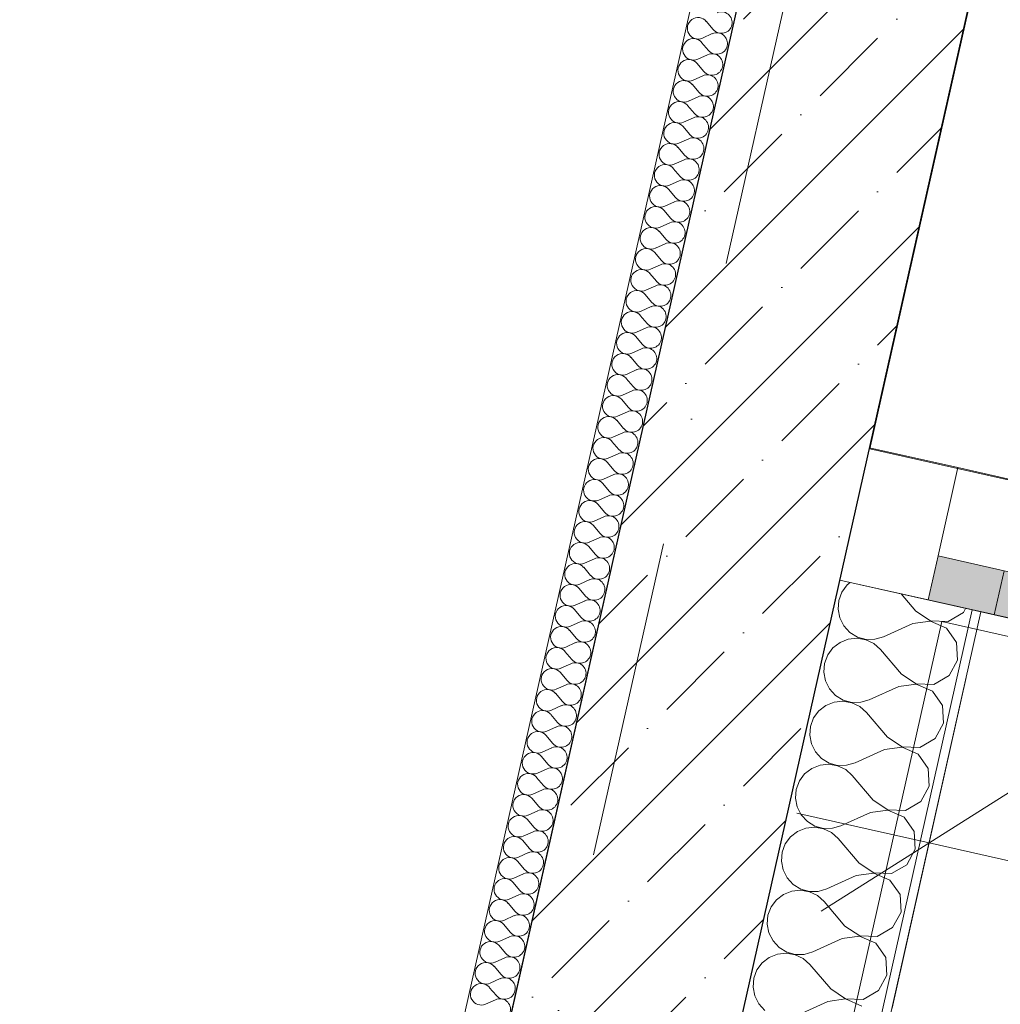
# Model space of a CAD drawing. Header units: millimetres. Extents: x -7218036 to -6920397, y 6117771 to 6333681.
# Tile 26 of 89: x -7186035 to -7184950, y 6138639 to 6139728. Entities that reach past the tile are written whole.
import ezdxf
from ezdxf.enums import TextEntityAlignment as Align

# ---------------------------------------------------------------- set-up
doc = ezdxf.new("R2010")
doc.units = ezdxf.units.MM
doc.header["$MEASUREMENT"] = 0
doc.linetypes.add('Штрихпунктирная', pattern=[670.277762, 352.777767, -176.388884, 0, -141.111112])
for name, color, linetype in [('S - автостоянка.АР', 7, 'Continuous'), ('АР-Стены_внешние_.АР', 7, 'Continuous'), ('АР-Стены_Перегородки_100_.АР', 7, 'Continuous'), ('АР-Чертеж-Оси_Осевые размеры.АР', 7, 'Continuous'), ('АР-Чертеж-Размеры.АР', 7, 'Continuous')]:
    doc.layers.add(name, color=color, linetype=linetype)
for name, color, linetype, lineweight in [('АР-Стены_внешние_.АР_Ном._пера__1', 7, 'Continuous', 0), ('АР-Стены_Перегородки_100_.АР_Ном._пера__1', 7, 'Continuous', 15), ('АР-Чертеж-Оси_Осевые размеры.АР_Ном._пера__120', 7, 'Continuous', 0), ('АР-Чертеж-Размеры.АР_Ном._пера__1', 7, 'Continuous', 0), ('Окна Archicad_Ном._пера__120', 7, 'Continuous', 0)]:
    doc.layers.add(name, color=color, linetype=linetype, lineweight=lineweight)
doc.styles.add('РЎР“Р•РќР•Р\xa0Р\x98Р\xa0_РЎРўР\x98Р›Р¬_1', font='GOST_Common.ttf')
doc.styles.add('РЎР“Р•РќР•Р\xa0Р\x98Р\xa0_РЎРўР\x98Р›Р¬_3', font='GOTHIC.TTF')
doc.dimstyles.new('СГЕНЕРИР_СТИЛЬ__6', dxfattribs={"dimtxt": 150, "dimasz": 190, "dimexe": 0.18, "dimexo": 2000, "dimgap": 0, "dimtad": 1, "dimdec": 0, "dimzin": 0, "dimdsep": 46, "dimtxsty": 'РЎР“Р•РќР•Р\xa0Р\x98Р\xa0_РЎРўР\x98Р›Р¬_1', "dimblk": 'ARROWHEAD_6', "dimblk1": 'ARROWHEAD_6', "dimblk2": 'ARROWHEAD_6', "dimcen": 0.09, "dimclrd": 7, "dimclre": 7, "dimclrt": 7, "dimazin": 0, "dimtfac": 1, "dimtdec": 4, "dimtmove": 0, "dimatfit": 3, "dimfxl": 1, "dimtolj": 1, "dimtzin": 0, "dimarcsym": 0})

# ---------------------------------------------------------------- blocks, each defined once
blk = doc.blocks.new('*X197', base_point=(-6566190.3, 6562677.8))
at = {"layer": 'АР-Стены_Перегородки_100_.АР_Ном._пера__1', "color": 7, "linetype": 'Continuous', "lineweight": 0}
for p, q in [((-7185125.1, 6139095.2), (-7185128.5, 6139086)), ((-7185119.2, 6139103.2), (-7185125.1, 6139095.2)), ((-7185115.8, 6139105.8), (-7185119.2, 6139103.2)), ((-7185128.5, 6139086), (-7185129.3, 6139076.2)), ((-7185043.3, 6139074.2), (-7185059.5, 6139093.2)), ((-7185129.3, 6139076.2), (-7185127.4, 6139066.5)), ((-7185043.3, 6139074.2), (-7185027.1, 6139063.4)), ((-7184990.6, 6139072.4), (-7184988.1, 6139077.1)), ((-7185127.4, 6139066.5), (-7185123, 6139057.8)), ((-7185027.1, 6139063.1), (-7185046.5, 6139060.3)), ((-7185027.1, 6139063.4), (-7185007.6, 6139062.7)), ((-7185009.2, 6139055.4), (-7185027.1, 6139063.1)), ((-7185007.6, 6139062.7), (-7184990.6, 6139072.4)), ((-7185123, 6139057.8), (-7185116.3, 6139050.5)), ((-7185046.5, 6139060.3), (-7185079, 6139045.6)), ((-7184998.1, 6139039.4), (-7185009.2, 6139055.4)), ((-7185117.9, 6139043.2), (-7185127.1, 6139039.5)), ((-7185108.1, 6139044.2), (-7185117.9, 6139043.2)), ((-7185116.3, 6139050.5), (-7185107.8, 6139045.4)), ((-7185098.4, 6139042.5), (-7185108.1, 6139044.2)), ((-7185107.8, 6139045.4), (-7185098.3, 6139042.8)), ((-7185089.5, 6139038.2), (-7185098.4, 6139042.5)), ((-7185098.3, 6139042.8), (-7185088.5, 6139042.9)), ((-7185088.5, 6139042.9), (-7185079, 6139045.6)), ((-7185134.9, 6139033.5), (-7185140.7, 6139025.6)), ((-7185127.1, 6139039.5), (-7185134.9, 6139033.5)), ((-7185082.2, 6139031.7), (-7185089.5, 6139038.2)), ((-7185059, 6139004.5), (-7185082.2, 6139031.7)), ((-7184997, 6139019.9), (-7184998.1, 6139039.4)), ((-7185140.7, 6139025.6), (-7185144.2, 6139016.3)), ((-7185006.3, 6139002.7), (-7184997, 6139019.9)), ((-7185144.2, 6139016.3), (-7185145, 6139006.5)), ((-7185145, 6139006.5), (-7185143.1, 6138996.8)), ((-7185059, 6139004.5), (-7185042.7, 6138993.7)), ((-7185023.2, 6138993), (-7185006.3, 6139002.7)), ((-7185143.1, 6138996.8), (-7185138.6, 6138988.1)), ((-7185138.6, 6138988.1), (-7185131.9, 6138980.8)), ((-7185062.1, 6138990.6), (-7185094.7, 6138975.9)), ((-7185042.8, 6138993.4), (-7185062.1, 6138990.6)), ((-7185024.9, 6138985.7), (-7185042.8, 6138993.4)), ((-7185042.7, 6138993.7), (-7185023.2, 6138993)), ((-7185131.9, 6138980.8), (-7185123.5, 6138975.7)), ((-7185123.5, 6138975.7), (-7185114, 6138973.1)), ((-7185104.1, 6138973.2), (-7185094.7, 6138975.9)), ((-7185013.7, 6138969.7), (-7185024.9, 6138985.7)), ((-7185142.7, 6138969.8), (-7185150.5, 6138963.8)), ((-7185133.6, 6138973.5), (-7185142.7, 6138969.8)), ((-7185123.8, 6138974.5), (-7185133.6, 6138973.5)), ((-7185114.1, 6138972.8), (-7185123.8, 6138974.5)), ((-7185105.2, 6138968.5), (-7185114.1, 6138972.8)), ((-7185114, 6138973.1), (-7185104.1, 6138973.2)), ((-7185097.8, 6138962), (-7185105.2, 6138968.5)), ((-7185012.6, 6138950.2), (-7185013.7, 6138969.7)), ((-7185156.4, 6138955.9), (-7185159.8, 6138946.6)), ((-7185150.5, 6138963.8), (-7185156.4, 6138955.9)), ((-7185074.6, 6138934.8), (-7185097.8, 6138962)), ((-7185159.8, 6138946.6), (-7185160.6, 6138936.8)), ((-7185021.9, 6138933), (-7185012.6, 6138950.2)), ((-7185160.6, 6138936.8), (-7185158.7, 6138927.1)), ((-7185074.6, 6138934.8), (-7185058.4, 6138924)), ((-7185038.9, 6138923.3), (-7185021.9, 6138933)), ((-7185158.7, 6138927.1), (-7185154.3, 6138918.4)), ((-7185077.8, 6138920.9), (-7185110.3, 6138906.2)), ((-7185058.5, 6138923.7), (-7185077.8, 6138920.9)), ((-7185040.5, 6138916), (-7185058.5, 6138923.7)), ((-7185058.4, 6138924), (-7185038.9, 6138923.3)), ((-7185154.3, 6138918.4), (-7185147.6, 6138911.1)), ((-7185147.6, 6138911.1), (-7185139.2, 6138906)), ((-7185029.4, 6138900), (-7185040.5, 6138916)), ((-7185158.4, 6138900.1), (-7185166.2, 6138894.1)), ((-7185149.2, 6138903.8), (-7185158.4, 6138900.1)), ((-7185139.4, 6138904.8), (-7185149.2, 6138903.8)), ((-7185129.7, 6138903.1), (-7185139.4, 6138904.8)), ((-7185139.2, 6138906), (-7185129.7, 6138903.4)), ((-7185129.7, 6138903.4), (-7185119.8, 6138903.5)), ((-7185120.8, 6138898.8), (-7185129.7, 6138903.1)), ((-7185119.8, 6138903.5), (-7185110.3, 6138906.2)), ((-7185028.3, 6138880.5), (-7185029.4, 6138900)), ((-7185166.2, 6138894.1), (-7185172, 6138886.2)), ((-7185113.5, 6138892.3), (-7185120.8, 6138898.8)), ((-7185090.3, 6138865.1), (-7185113.5, 6138892.3)), ((-7185172, 6138886.2), (-7185175.5, 6138876.9)), ((-7185037.6, 6138863.3), (-7185028.3, 6138880.5)), ((-7185175.5, 6138876.9), (-7185176.3, 6138867.1)), ((-7185176.3, 6138867.1), (-7185174.4, 6138857.5)), ((-7185174.4, 6138857.5), (-7185169.9, 6138848.7)), ((-7185090.3, 6138865.1), (-7185074, 6138854.3)), ((-7185054.5, 6138853.6), (-7185037.6, 6138863.3)), ((-7185169.9, 6138848.7), (-7185163.2, 6138841.5)), ((-7185093.4, 6138851.2), (-7185126, 6138836.5)), ((-7185074.1, 6138854), (-7185093.4, 6138851.2)), ((-7185056.2, 6138846.3), (-7185074.1, 6138854)), ((-7185074, 6138854.3), (-7185054.5, 6138853.6)), ((-7185045, 6138830.3), (-7185056.2, 6138846.3)), ((-7185164.9, 6138834.1), (-7185174, 6138830.4)), ((-7185155.1, 6138835.1), (-7185164.9, 6138834.1)), ((-7185163.2, 6138841.5), (-7185154.8, 6138836.3)), ((-7185145.4, 6138833.4), (-7185155.1, 6138835.1)), ((-7185154.8, 6138836.3), (-7185145.3, 6138833.7)), ((-7185145.3, 6138833.7), (-7185135.5, 6138833.8)), ((-7185135.5, 6138833.8), (-7185126, 6138836.5)), ((-7185181.8, 6138824.4), (-7185187.7, 6138816.5)), ((-7185174, 6138830.4), (-7185181.8, 6138824.4)), ((-7185136.5, 6138829.2), (-7185145.4, 6138833.4)), ((-7185129.1, 6138822.6), (-7185136.5, 6138829.2)), ((-7185043.9, 6138810.8), (-7185045, 6138830.3)), ((-7185187.7, 6138816.5), (-7185191.1, 6138807.3)), ((-7185105.9, 6138795.4), (-7185129.1, 6138822.6)), ((-7185191.1, 6138807.3), (-7185192, 6138797.4)), ((-7185053.2, 6138793.6), (-7185043.9, 6138810.8)), ((-7185192, 6138797.4), (-7185190, 6138787.8)), ((-7185105.9, 6138795.4), (-7185089.7, 6138784.6)), ((-7185070.2, 6138784), (-7185053.2, 6138793.6)), ((-7185190, 6138787.8), (-7185185.6, 6138779)), ((-7185109.1, 6138781.5), (-7185141.6, 6138766.9)), ((-7185089.8, 6138784.3), (-7185109.1, 6138781.5)), ((-7185071.8, 6138776.6), (-7185089.8, 6138784.3)), ((-7185089.7, 6138784.6), (-7185070.2, 6138784)), ((-7185185.6, 6138779), (-7185178.9, 6138771.8)), ((-7185178.9, 6138771.8), (-7185170.5, 6138766.6)), ((-7185060.7, 6138760.6), (-7185071.8, 6138776.6)), ((-7185189.7, 6138760.7), (-7185197.5, 6138754.7)), ((-7185180.5, 6138764.4), (-7185189.7, 6138760.7)), ((-7185170.7, 6138765.4), (-7185180.5, 6138764.4)), ((-7185161, 6138763.7), (-7185170.7, 6138765.4)), ((-7185170.5, 6138766.6), (-7185161, 6138764)), ((-7185161, 6138764), (-7185151.1, 6138764.1)), ((-7185152.1, 6138759.5), (-7185161, 6138763.7)), ((-7185144.8, 6138752.9), (-7185152.1, 6138759.5)), ((-7185151.1, 6138764.1), (-7185141.6, 6138766.9)), ((-7185059.6, 6138741.1), (-7185060.7, 6138760.6)), ((-7185203.3, 6138746.8), (-7185206.8, 6138737.6)), ((-7185197.5, 6138754.7), (-7185203.3, 6138746.8)), ((-7185121.6, 6138725.7), (-7185144.8, 6138752.9)), ((-7185206.8, 6138737.6), (-7185207.6, 6138727.7)), ((-7185068.9, 6138724), (-7185059.6, 6138741.1)), ((-7185207.6, 6138727.7), (-7185205.7, 6138718.1)), ((-7185121.6, 6138725.7), (-7185105.3, 6138714.9)), ((-7185205.7, 6138718.1), (-7185201.2, 6138709.3)), ((-7185105.4, 6138714.6), (-7185124.7, 6138711.8)), ((-7185087.5, 6138706.9), (-7185105.4, 6138714.6)), ((-7185105.3, 6138714.9), (-7185085.8, 6138714.3)), ((-7185085.8, 6138714.3), (-7185068.9, 6138724)), ((-7185201.2, 6138709.3), (-7185194.5, 6138702.1)), ((-7185124.7, 6138711.8), (-7185157.3, 6138697.2)), ((-7185076.3, 6138690.9), (-7185087.5, 6138706.9)), ((-7185196.2, 6138694.7), (-7185205.3, 6138691)), ((-7185186.4, 6138695.7), (-7185196.2, 6138694.7)), ((-7185194.5, 6138702.1), (-7185186.1, 6138696.9)), ((-7185176.7, 6138694), (-7185186.4, 6138695.7)), ((-7185186.1, 6138696.9), (-7185176.6, 6138694.3)), ((-7185167.8, 6138689.8), (-7185176.7, 6138694)), ((-7185176.6, 6138694.3), (-7185166.8, 6138694.4)), ((-7185166.8, 6138694.4), (-7185157.3, 6138697.2)), ((-7185213.1, 6138685), (-7185219, 6138677.1)), ((-7185205.3, 6138691), (-7185213.1, 6138685)), ((-7185160.4, 6138683.2), (-7185167.8, 6138689.8)), ((-7185137.2, 6138656.1), (-7185160.4, 6138683.2)), ((-7185075.2, 6138671.4), (-7185076.3, 6138690.9)), ((-7185219, 6138677.1), (-7185222.4, 6138667.9)), ((-7185084.6, 6138654.3), (-7185075.2, 6138671.4)), ((-7185222.4, 6138667.9), (-7185223.3, 6138658)), ((-7185223.3, 6138658), (-7185221.4, 6138648.4)), ((-7185137.2, 6138656.1), (-7185121, 6138645.2)), ((-7185101.5, 6138644.6), (-7185084.6, 6138654.3)), ((-7185221.4, 6138648.4), (-7185216.9, 6138639.6)), ((-7185216.9, 6138639.6), (-7185210.2, 6138632.4)), ((-7185140.4, 6138642.1), (-7185173, 6138627.5)), ((-7185121.1, 6138645), (-7185140.4, 6138642.1)), ((-7185103.1, 6138637.2), (-7185121.1, 6138645)), ((-7185121, 6138645.2), (-7185101.5, 6138644.6))]:
    blk.add_line(p, q, dxfattribs=at)
blk = doc.blocks.new('Стена_83_5', base_point=(-7185520.3, 6136993.1))
at = {"layer": 'АР-Стены_Перегородки_100_.АР', "linetype": 'Continuous', "lineweight": 0, "true_color": 0x000000}
h = blk.add_hatch(dxfattribs=at)
h.set_pattern_fill('ШТУКАТУРКА__ГИПС_01_0005', color=18, style=0, pattern_type=2)
h.set_pattern_definition([(45, (-6566190.34, 6563027.8), (-111.369318, 111.369318), [0, -105, 0, -157.5]), (110, (-6565840.34, 6563027.8), (148.001588, 53.868173), [0, -77, 0, -133])])
h.paths.add_polyline_path([(-7185431.3, 6137024.3), (-7184971.1, 6139073.3), (-7184980.8, 6139075.5), (-7185441, 6137026.5)])
at = {"layer": 'АР-Стены_Перегородки_100_.АР_Ном._пера__1', "color": 7, "linetype": 'Continuous', "lineweight": 0}
blk.add_line((-7185441, 6137026.5), (-7184980.8, 6139075.5), dxfattribs=at)
at = {"layer": 'АР-Стены_Перегородки_100_.АР_Ном._пера__1', "color": 7, "linetype": 'Continuous', "lineweight": 0, "flags": 128}
for points in [[(-7185127.2, 6139108.4), (-7185609.3, 6136961.8)], [(-7184980.8, 6139075.5), (-7185127.2, 6139108.4)], [(-7185431.3, 6137024.3), (-7184971.1, 6139073.3)], [(-7184971.1, 6139073.3), (-7184980.8, 6139075.5)]]:
    blk.add_lwpolyline(points, dxfattribs=at)
at = {"layer": 'АР-Стены_Перегородки_100_.АР', "color": 7, "lineweight": 0}
blk.add_blockref('*X197', (-6566190.3, 6562677.8), dxfattribs=at)
blk = doc.blocks.new('*X370', base_point=(-6566190.3, 6562677.8))
at = {"layer": 'АР-Стены_Перегородки_100_.АР_Ном._пера__1', "color": 7, "linetype": 'Continuous', "lineweight": 0}
for p, q in [((-7185275.1, 6139726.6), (-7185267.3, 6139717.5)), ((-7185279.2, 6139708), (-7185268.4, 6139712.9)), ((-7185280.3, 6139703.3), (-7185272.5, 6139694.3)), ((-7185284.4, 6139684.7), (-7185273.6, 6139689.6)), ((-7185285.5, 6139680.1), (-7185277.8, 6139671)), ((-7185289.7, 6139661.5), (-7185278.8, 6139666.4)), ((-7185290.7, 6139656.9), (-7185283, 6139647.8)), ((-7185294.9, 6139638.3), (-7185284, 6139643.2)), ((-7185295.9, 6139633.6), (-7185288.2, 6139624.6)), ((-7185300.1, 6139615.1), (-7185289.2, 6139619.9)), ((-7185301.1, 6139610.4), (-7185293.4, 6139601.3)), ((-7185305.3, 6139591.8), (-7185294.5, 6139596.7)), ((-7185306.4, 6139587.2), (-7185298.6, 6139578.1)), ((-7185311.6, 6139563.9), (-7185303.9, 6139554.9)), ((-7185310.5, 6139568.6), (-7185299.7, 6139573.5)), ((-7185315.8, 6139545.4), (-7185304.9, 6139550.2)), ((-7185316.8, 6139540.7), (-7185309.1, 6139531.7)), ((-7185321, 6139522.1), (-7185310.1, 6139527)), ((-7185322, 6139517.5), (-7185314.3, 6139508.4)), ((-7185326.2, 6139498.9), (-7185315.3, 6139503.8)), ((-7185327.2, 6139494.3), (-7185319.5, 6139485.2)), ((-7185331.4, 6139475.7), (-7185320.5, 6139480.5)), ((-7185332.4, 6139471), (-7185324.7, 6139462)), ((-7185336.6, 6139452.4), (-7185325.8, 6139457.3)), ((-7185337.7, 6139447.8), (-7185329.9, 6139438.7)), ((-7185341.8, 6139429.2), (-7185331, 6139434.1)), ((-7185342.9, 6139424.6), (-7185335.2, 6139415.5)), ((-7185348.1, 6139401.3), (-7185340.4, 6139392.3)), ((-7185347.1, 6139406), (-7185336.2, 6139410.9)), ((-7185352.3, 6139382.7), (-7185341.4, 6139387.6)), ((-7185353.3, 6139378.1), (-7185345.6, 6139369)), ((-7185357.5, 6139359.5), (-7185346.6, 6139364.4)), ((-7185358.5, 6139354.9), (-7185350.8, 6139345.8)), ((-7185362.7, 6139336.3), (-7185351.9, 6139341.2)), ((-7185363.8, 6139331.6), (-7185356, 6139322.6)), ((-7185367.9, 6139313.1), (-7185357.1, 6139317.9)), ((-7185369, 6139308.4), (-7185361.2, 6139299.3)), ((-7185373.1, 6139289.8), (-7185362.3, 6139294.7)), ((-7185374.2, 6139285.2), (-7185366.5, 6139276.1)), ((-7185378.4, 6139266.6), (-7185367.5, 6139271.5)), ((-7185379.4, 6139261.9), (-7185371.7, 6139252.9)), ((-7185383.6, 6139243.4), (-7185372.7, 6139248.2)), ((-7185384.6, 6139238.7), (-7185376.9, 6139229.7)), ((-7185389.8, 6139215.5), (-7185382.1, 6139206.4)), ((-7185388.8, 6139220.1), (-7185377.9, 6139225)), ((-7185394, 6139196.9), (-7185383.2, 6139201.8)), ((-7185395.1, 6139192.3), (-7185387.3, 6139183.2)), ((-7185399.2, 6139173.7), (-7185388.4, 6139178.5)), ((-7185400.3, 6139169), (-7185392.6, 6139160)), ((-7185404.5, 6139150.4), (-7185393.6, 6139155.3)), ((-7185405.5, 6139145.8), (-7185397.8, 6139136.7)), ((-7185409.7, 6139127.2), (-7185398.8, 6139132.1)), ((-7185410.7, 6139122.6), (-7185403, 6139113.5)), ((-7185414.9, 6139104), (-7185404, 6139108.9)), ((-7185415.9, 6139099.3), (-7185408.2, 6139090.3)), ((-7185420.1, 6139080.7), (-7185409.2, 6139085.6)), ((-7185421.1, 6139076.1), (-7185413.4, 6139067)), ((-7185425.3, 6139057.5), (-7185414.5, 6139062.4)), ((-7185426.4, 6139052.9), (-7185418.6, 6139043.8)), ((-7185430.5, 6139034.3), (-7185419.7, 6139039.2)), ((-7185431.6, 6139029.6), (-7185423.9, 6139020.6)), ((-7185435.8, 6139011.1), (-7185424.9, 6139015.9)), ((-7185436.8, 6139006.4), (-7185429.1, 6138997.3)), ((-7185441, 6138987.8), (-7185430.1, 6138992.7)), ((-7185442, 6138983.2), (-7185434.3, 6138974.1)), ((-7185446.2, 6138964.6), (-7185435.3, 6138969.5)), ((-7185447.2, 6138959.9), (-7185439.5, 6138950.9)), ((-7185451.4, 6138941.4), (-7185440.6, 6138946.2)), ((-7185452.5, 6138936.7), (-7185444.7, 6138927.7)), ((-7185456.6, 6138918.1), (-7185445.8, 6138923)), ((-7185457.7, 6138913.5), (-7185449.9, 6138904.4)), ((-7185461.8, 6138894.9), (-7185451, 6138899.8)), ((-7185462.9, 6138890.2), (-7185455.2, 6138881.2)), ((-7185468.1, 6138867), (-7185460.4, 6138858)), ((-7185467.1, 6138871.7), (-7185456.2, 6138876.5)), ((-7185472.3, 6138848.4), (-7185461.4, 6138853.3)), ((-7185473.3, 6138843.8), (-7185465.6, 6138834.7)), ((-7185477.5, 6138825.2), (-7185466.6, 6138830.1)), ((-7185478.5, 6138820.6), (-7185470.8, 6138811.5)), ((-7185482.7, 6138802), (-7185471.9, 6138806.9)), ((-7185483.8, 6138797.3), (-7185476, 6138788.3)), ((-7185487.9, 6138778.7), (-7185477.1, 6138783.6)), ((-7185489, 6138774.1), (-7185481.2, 6138765)), ((-7185493.2, 6138755.5), (-7185482.3, 6138760.4)), ((-7185494.2, 6138750.9), (-7185486.5, 6138741.8)), ((-7185498.4, 6138732.3), (-7185487.5, 6138737.2)), ((-7185499.4, 6138727.6), (-7185491.7, 6138718.6)), ((-7185503.6, 6138709), (-7185492.7, 6138713.9)), ((-7185504.6, 6138704.4), (-7185496.9, 6138695.3)), ((-7185509.8, 6138681.2), (-7185502.1, 6138672.1)), ((-7185508.8, 6138685.8), (-7185497.9, 6138690.7)), ((-7185514, 6138662.6), (-7185503.2, 6138667.5)), ((-7185515.1, 6138657.9), (-7185507.3, 6138648.9)), ((-7185519.2, 6138639.4), (-7185508.4, 6138644.2))]:
    blk.add_line(p, q, dxfattribs=at)
for centre, start, end in [((-7185284.1, 6139718.8), 40.4717, 294.2115), ((-7185258.3, 6139725.2), 347.3416, 114.2115), ((-7185258.3, 6139725.2), 220.4717, 347.3416), ((-7185289.3, 6139695.6), 40.4717, 294.2115), ((-7185263.5, 6139702), 347.3416, 114.2115), ((-7185263.5, 6139702), 220.4717, 347.3416), ((-7185294.5, 6139672.4), 40.4717, 294.2115), ((-7185268.7, 6139678.8), 347.3416, 114.2115), ((-7185268.7, 6139678.8), 220.4717, 347.3416), ((-7185273.9, 6139655.5), 347.3416, 114.2115), ((-7185299.8, 6139649.1), 40.4717, 294.2115), ((-7185273.9, 6139655.5), 220.4717, 347.3416), ((-7185279.1, 6139632.3), 347.3416, 114.2115), ((-7185305, 6139625.9), 40.4717, 294.2115), ((-7185279.1, 6139632.3), 220.4717, 347.3416), ((-7185284.4, 6139609.1), 347.3416, 114.2115), ((-7185310.2, 6139602.7), 40.4717, 294.2115), ((-7185289.6, 6139585.8), 347.3416, 114.2115), ((-7185284.4, 6139609.1), 220.4717, 347.3416), ((-7185315.4, 6139579.4), 40.4717, 294.2115), ((-7185294.8, 6139562.6), 347.3416, 114.2115), ((-7185289.6, 6139585.8), 220.4717, 347.3416), ((-7185320.6, 6139556.2), 40.4717, 294.2115), ((-7185294.8, 6139562.6), 220.4717, 347.3416), ((-7185325.9, 6139533), 40.4717, 294.2115), ((-7185300, 6139539.4), 347.3416, 114.2115), ((-7185300, 6139539.4), 220.4717, 347.3416), ((-7185331.1, 6139509.8), 40.4717, 294.2115), ((-7185305.2, 6139516.2), 347.3416, 114.2115), ((-7185305.2, 6139516.2), 220.4717, 347.3416), ((-7185336.3, 6139486.5), 40.4717, 294.2115), ((-7185310.4, 6139492.9), 347.3416, 114.2115), ((-7185310.4, 6139492.9), 220.4717, 347.3416), ((-7185315.7, 6139469.7), 347.3416, 114.2115), ((-7185341.5, 6139463.3), 40.4717, 294.2115), ((-7185315.7, 6139469.7), 220.4717, 347.3416), ((-7185320.9, 6139446.5), 347.3416, 114.2115), ((-7185346.7, 6139440.1), 40.4717, 294.2115), ((-7185320.9, 6139446.5), 220.4717, 347.3416), ((-7185326.1, 6139423.2), 347.3416, 114.2115), ((-7185351.9, 6139416.8), 40.4717, 294.2115), ((-7185331.3, 6139400), 347.3416, 114.2115), ((-7185326.1, 6139423.2), 220.4717, 347.3416), ((-7185357.2, 6139393.6), 40.4717, 294.2115), ((-7185331.3, 6139400), 220.4717, 347.3416), ((-7185362.4, 6139370.4), 40.4717, 294.2115), ((-7185336.5, 6139376.8), 347.3416, 114.2115), ((-7185336.5, 6139376.8), 220.4717, 347.3416), ((-7185367.6, 6139347.1), 40.4717, 294.2115), ((-7185341.8, 6139353.5), 347.3416, 114.2115), ((-7185341.8, 6139353.5), 220.4717, 347.3416), ((-7185372.8, 6139323.9), 40.4717, 294.2115), ((-7185347, 6139330.3), 347.3416, 114.2115), ((-7185347, 6139330.3), 220.4717, 347.3416), ((-7185352.2, 6139307.1), 347.3416, 114.2115), ((-7185378, 6139300.7), 40.4717, 294.2115), ((-7185352.2, 6139307.1), 220.4717, 347.3416), ((-7185357.4, 6139283.8), 347.3416, 114.2115), ((-7185383.2, 6139277.4), 40.4717, 294.2115), ((-7185357.4, 6139283.8), 220.4717, 347.3416), ((-7185362.6, 6139260.6), 347.3416, 114.2115), ((-7185388.5, 6139254.2), 40.4717, 294.2115), ((-7185367.8, 6139237.4), 347.3416, 114.2115), ((-7185362.6, 6139260.6), 220.4717, 347.3416), ((-7185393.7, 6139231), 40.4717, 294.2115), ((-7185373.1, 6139214.2), 347.3416, 114.2115), ((-7185367.8, 6139237.4), 220.4717, 347.3416), ((-7185398.9, 6139207.8), 40.4717, 294.2115), ((-7185373.1, 6139214.2), 220.4717, 347.3416), ((-7185404.1, 6139184.5), 40.4717, 294.2115), ((-7185378.3, 6139190.9), 347.3416, 114.2115), ((-7185378.3, 6139190.9), 220.4717, 347.3416), ((-7185409.3, 6139161.3), 40.4717, 294.2115), ((-7185383.5, 6139167.7), 347.3416, 114.2115), ((-7185383.5, 6139167.7), 220.4717, 347.3416), ((-7185414.6, 6139138.1), 40.4717, 294.2115), ((-7185388.7, 6139144.5), 347.3416, 114.2115), ((-7185388.7, 6139144.5), 220.4717, 347.3416), ((-7185393.9, 6139121.2), 347.3416, 114.2115), ((-7185419.8, 6139114.8), 40.4717, 294.2115), ((-7185393.9, 6139121.2), 220.4717, 347.3416), ((-7185399.1, 6139098), 347.3416, 114.2115), ((-7185425, 6139091.6), 40.4717, 294.2115), ((-7185399.1, 6139098), 220.4717, 347.3416), ((-7185404.4, 6139074.8), 347.3416, 114.2115), ((-7185430.2, 6139068.4), 40.4717, 294.2115), ((-7185409.6, 6139051.5), 347.3416, 114.2115), ((-7185404.4, 6139074.8), 220.4717, 347.3416), ((-7185435.4, 6139045.1), 40.4717, 294.2115), ((-7185409.6, 6139051.5), 220.4717, 347.3416), ((-7185440.6, 6139021.9), 40.4717, 294.2115), ((-7185414.8, 6139028.3), 347.3416, 114.2115), ((-7185414.8, 6139028.3), 220.4717, 347.3416), ((-7185445.9, 6138998.7), 40.4717, 294.2115), ((-7185420, 6139005.1), 347.3416, 114.2115), ((-7185420, 6139005.1), 220.4717, 347.3416), ((-7185451.1, 6138975.4), 40.4717, 294.2115), ((-7185425.2, 6138981.8), 347.3416, 114.2115), ((-7185425.2, 6138981.8), 220.4717, 347.3416), ((-7185430.5, 6138958.6), 347.3416, 114.2115), ((-7185456.3, 6138952.2), 40.4717, 294.2115), ((-7185430.5, 6138958.6), 220.4717, 347.3416), ((-7185435.7, 6138935.4), 347.3416, 114.2115), ((-7185461.5, 6138929), 40.4717, 294.2115), ((-7185435.7, 6138935.4), 220.4717, 347.3416), ((-7185440.9, 6138912.2), 347.3416, 114.2115), ((-7185466.7, 6138905.8), 40.4717, 294.2115), ((-7185446.1, 6138888.9), 347.3416, 114.2115), ((-7185440.9, 6138912.2), 220.4717, 347.3416), ((-7185471.9, 6138882.5), 40.4717, 294.2115), ((-7185451.3, 6138865.7), 347.3416, 114.2115), ((-7185446.1, 6138888.9), 220.4717, 347.3416), ((-7185477.2, 6138859.3), 40.4717, 294.2115), ((-7185451.3, 6138865.7), 220.4717, 347.3416), ((-7185482.4, 6138836.1), 40.4717, 294.2115), ((-7185456.5, 6138842.5), 347.3416, 114.2115), ((-7185456.5, 6138842.5), 220.4717, 347.3416), ((-7185487.6, 6138812.8), 40.4717, 294.2115), ((-7185461.8, 6138819.2), 347.3416, 114.2115), ((-7185461.8, 6138819.2), 220.4717, 347.3416), ((-7185492.8, 6138789.6), 40.4717, 294.2115), ((-7185467, 6138796), 347.3416, 114.2115), ((-7185467, 6138796), 220.4717, 347.3416), ((-7185472.2, 6138772.8), 347.3416, 114.2115), ((-7185498, 6138766.4), 40.4717, 294.2115), ((-7185472.2, 6138772.8), 220.4717, 347.3416), ((-7185477.4, 6138749.5), 347.3416, 114.2115), ((-7185503.3, 6138743.1), 40.4717, 294.2115), ((-7185477.4, 6138749.5), 220.4717, 347.3416), ((-7185482.6, 6138726.3), 347.3416, 114.2115), ((-7185508.5, 6138719.9), 40.4717, 294.2115), ((-7185487.8, 6138703.1), 347.3416, 114.2115), ((-7185482.6, 6138726.3), 220.4717, 347.3416), ((-7185513.7, 6138696.7), 40.4717, 294.2115), ((-7185487.8, 6138703.1), 220.4717, 347.3416), ((-7185518.9, 6138673.4), 40.4717, 294.2115), ((-7185493.1, 6138679.8), 347.3416, 114.2115), ((-7185493.1, 6138679.8), 220.4717, 347.3416), ((-7185524.1, 6138650.2), 40.4717, 294.2115), ((-7185498.3, 6138656.6), 347.3416, 114.2115), ((-7185498.3, 6138656.6), 220.4717, 347.3416), ((-7185503.5, 6138633.4), 347.3416, 114.2115)]:
    blk.add_arc(centre, 11.9, start, end, dxfattribs=at)
blk = doc.blocks.new('Стена_196_5', base_point=(-7185857.8, 6136996.3))
at = {"layer": 'АР-Стены_Перегородки_100_.АР_Ном._пера__1', "color": 7, "linetype": 'Continuous', "lineweight": 0, "flags": 128}
for points in [[(-7182569, 6151867.3), (-7185906.5, 6137007.3)], [(-7185857.8, 6136996.3), (-7182533.4, 6151797.8)]]:
    blk.add_lwpolyline(points, dxfattribs=at)
at = {"layer": 'АР-Стены_Перегородки_100_.АР', "color": 7, "lineweight": 0}
blk.add_blockref('*X370', (-6566190.3, 6562677.8), dxfattribs=at)
blk = doc.blocks.new('Окно 23[12]_5', base_point=(-6566190.3, 6562677.8))
at = {"layer": 'Окна Archicad_Ном._пера__120', "linetype": 'Continuous', "lineweight": 0, "true_color": 0xffffff}
for points in [[(-7185029.6, 6139086.5), (-7184956.4, 6139070), (-7184945.5, 6139118.8), (-7185018.6, 6139135.2)], [(-7184956.4, 6139070), (-7184395, 6138943.9), (-7184384, 6138992.7), (-7184945.5, 6139118.8)], [(-7184310.8, 6138976.3), (-7184384, 6138992.7), (-7184395, 6138943.9), (-7184321.8, 6138927.5)]]:
    blk.add_hatch(color=7, dxfattribs=at).paths.add_polyline_path(points)
at = {"layer": 'Окна Archicad_Ном._пера__120', "color": 7, "linetype": 'Continuous', "lineweight": 0}
for p, q in [((-7185018.6, 6139135.2), (-7184996.7, 6139232.8)), ((-7184996.7, 6139232.8), (-7184288.9, 6139073.8)), ((-7185029.6, 6139086.5), (-7185018.6, 6139135.2)), ((-7185029.6, 6139086.5), (-7185018.6, 6139135.2)), ((-7184945.5, 6139118.8), (-7185018.6, 6139135.2)), ((-7184956.4, 6139070), (-7184945.5, 6139118.8)), ((-7184384, 6138992.7), (-7184945.5, 6139118.8)), ((-7185029.6, 6139086.5), (-7184321.8, 6138927.5)), ((-7185029.6, 6139086.5), (-7184956.4, 6139070)), ((-7184310.8, 6138976.3), (-7184288.9, 6139073.8)), ((-7184956.4, 6139070), (-7184395, 6138943.9)), ((-7184384, 6138992.7), (-7184395, 6138943.9)), ((-7184310.8, 6138976.3), (-7184384, 6138992.7)), ((-7184321.8, 6138927.5), (-7184310.8, 6138976.3)), ((-7184321.8, 6138927.5), (-7184310.8, 6138976.3)), ((-7184395, 6138943.9), (-7184321.8, 6138927.5))]:
    blk.add_line(p, q, dxfattribs=at)
blk = doc.blocks.new('Стена_220_5', base_point=(-7185110.7, 6139181.5))
at = {"layer": 'АР-Стены_Перегородки_100_.АР', "linetype": 'Continuous', "lineweight": 0, "true_color": 0x000000}
h = blk.add_hatch(dxfattribs=at)
h.set_pattern_fill('БЛОКИ_БЕТОННЫЕ_ЭФФЕКТИВН_7C', color=18, style=0, pattern_type=2)
h.set_pattern_definition([(45, (-6566190.34, 6562677.8), (-127.279217, 127.279217), [])])
h.paths.add_polyline_path([(-7185094.3, 6139254.7), (-7185127.2, 6139108.4), (-7185029.6, 6139086.5), (-7184996.7, 6139232.8)])
at = {"layer": 'АР-Стены_Перегородки_100_.АР_Ном._пера__1', "color": 7, "linetype": 'Continuous', "lineweight": 15}
for p, q in [((-7185018.6, 6139135.2), (-7184996.7, 6139232.8)), ((-7185029.6, 6139086.5), (-7185018.6, 6139135.2))]:
    blk.add_line(p, q, dxfattribs=at)
at = {"layer": 'АР-Стены_Перегородки_100_.АР_Ном._пера__1', "color": 7, "linetype": 'Continuous', "lineweight": 15, "flags": 128}
for points in [[(-7185127.2, 6139108.4), (-7185094.3, 6139254.7)], [(-7184996.7, 6139232.8), (-7185094.3, 6139254.7)], [(-7185127.2, 6139108.4), (-7185029.6, 6139086.5)]]:
    blk.add_lwpolyline(points, dxfattribs=at)
at = {"layer": 'Окна Archicad_Ном._пера__120', "color": 7, "linetype": 'Continuous', "lineweight": 0}
blk.add_blockref('Окно 23[12]_5', (-6566190.3, 6562677.8), dxfattribs=at)
blk = doc.blocks.new('Стандартный Маркер Сетки[11]_5', base_point=(-7182312.1, 6152552))
at = {"layer": 'АР-Чертеж-Оси_Осевые размеры.АР_Ном._пера__120', "color": 7, "linetype": 'Штрихпунктирная', "lineweight": 0}
blk.add_line((-7182531.3, 6151576.3), (-7187093.8, 6131261.9), dxfattribs=at)
at = {"layer": 'АР-Чертеж-Оси_Осевые размеры.АР_Ном._пера__120', "color": 7, "lineweight": 0, "style": 'РЎР“Р•РќР•Р\xa0Р\x98Р\xa0_РЎРўР\x98Р›Р¬_3'}
blk.add_attdef('AC_MarkerText_1', text='', height=350, rotation=347.3417, dxfattribs=at).set_placement((-7187352.5, 6129979.4), align=Align.TOP_CENTER)
blk = doc.blocks.new('Стандартный Маркер Сетки[25]_5', base_point=(-7182312.1, 6152552))
at = {"layer": 'АР-Чертеж-Оси_Осевые размеры.АР_Ном._пера__120', "color": 7, "linetype": 'Штрихпунктирная', "lineweight": 0}
blk.add_line((-7182531.3, 6151576.3), (-7187093.8, 6131261.9), dxfattribs=at)
at = {"layer": 'АР-Чертеж-Оси_Осевые размеры.АР_Ном._пера__120', "color": 7, "lineweight": 0, "style": 'РЎР“Р•РќР•Р\xa0Р\x98Р\xa0_РЎРўР\x98Р›Р¬_3'}
blk.add_attdef('AC_MarkerText_1', text='', height=350, rotation=347.3417, dxfattribs=at).set_placement((-7187352.5, 6129979.4), align=Align.TOP_CENTER)
blk = doc.blocks.new('Стандартный Маркер Сетки[26]_5', base_point=(-7182312.1, 6152552))
at = {"layer": 'АР-Чертеж-Оси_Осевые размеры.АР_Ном._пера__120', "color": 7, "linetype": 'Штрихпунктирная', "lineweight": 0}
blk.add_line((-7182531.3, 6151576.3), (-7187093.8, 6131261.9), dxfattribs=at)
at = {"layer": 'АР-Чертеж-Оси_Осевые размеры.АР_Ном._пера__120', "color": 7, "lineweight": 0, "style": 'РЎР“Р•РќР•Р\xa0Р\x98Р\xa0_РЎРўР\x98Р›Р¬_3'}
blk.add_attdef('AC_MarkerText_1', text='', height=350, rotation=347.3417, dxfattribs=at).set_placement((-7187352.5, 6129979.4), align=Align.TOP_CENTER)
blk = doc.blocks.new('Стандартный Маркер Сетки[27]_5', base_point=(-7182312.1, 6152552))
at = {"layer": 'АР-Чертеж-Оси_Осевые размеры.АР_Ном._пера__120', "color": 7, "linetype": 'Штрихпунктирная', "lineweight": 0}
blk.add_line((-7182531.3, 6151576.3), (-7187093.8, 6131261.9), dxfattribs=at)
at = {"layer": 'АР-Чертеж-Оси_Осевые размеры.АР_Ном._пера__120', "color": 7, "lineweight": 0, "style": 'РЎР“Р•РќР•Р\xa0Р\x98Р\xa0_РЎРўР\x98Р›Р¬_3'}
blk.add_attdef('AC_MarkerText_1', text='', height=350, rotation=347.3417, dxfattribs=at).set_placement((-7187352.5, 6129979.4), align=Align.TOP_CENTER)
blk = doc.blocks.new('Стандартный Маркер Сетки[70]_5', base_point=(-7182312.1, 6152552))
at = {"layer": 'АР-Чертеж-Оси_Осевые размеры.АР_Ном._пера__120', "color": 7, "linetype": 'Штрихпунктирная', "lineweight": 0}
blk.add_line((-7182531.3, 6151576.3), (-7187093.8, 6131261.9), dxfattribs=at)
at = {"layer": 'АР-Чертеж-Оси_Осевые размеры.АР_Ном._пера__120', "color": 7, "lineweight": 0, "style": 'РЎР“Р•РќР•Р\xa0Р\x98Р\xa0_РЎРўР\x98Р›Р¬_3'}
blk.add_attdef('AC_MarkerText_1', text='', height=350, rotation=347.3417, dxfattribs=at).set_placement((-7187352.5, 6129979.4), align=Align.TOP_CENTER)
blk = doc.blocks.new('Стандартный Маркер Сетки[84]_5', base_point=(-7182312.1, 6152552))
at = {"layer": 'АР-Чертеж-Оси_Осевые размеры.АР_Ном._пера__120', "color": 7, "linetype": 'Штрихпунктирная', "lineweight": 0}
blk.add_line((-7182531.3, 6151576.3), (-7187093.8, 6131261.9), dxfattribs=at)
at = {"layer": 'АР-Чертеж-Оси_Осевые размеры.АР_Ном._пера__120', "color": 7, "lineweight": 0, "style": 'РЎР“Р•РќР•Р\xa0Р\x98Р\xa0_РЎРўР\x98Р›Р¬_3'}
blk.add_attdef('AC_MarkerText_1', text='', height=350, rotation=347.3417, dxfattribs=at).set_placement((-7187352.5, 6129979.4), align=Align.TOP_CENTER)
blk = doc.blocks.new('Стандартный Маркер Сетки[85]_5', base_point=(-7182312.1, 6152552))
at = {"layer": 'АР-Чертеж-Оси_Осевые размеры.АР_Ном._пера__120', "color": 7, "linetype": 'Штрихпунктирная', "lineweight": 0}
blk.add_line((-7182531.3, 6151576.3), (-7187093.8, 6131261.9), dxfattribs=at)
at = {"layer": 'АР-Чертеж-Оси_Осевые размеры.АР_Ном._пера__120', "color": 7, "lineweight": 0, "style": 'РЎР“Р•РќР•Р\xa0Р\x98Р\xa0_РЎРўР\x98Р›Р¬_3'}
blk.add_attdef('AC_MarkerText_1', text='', height=350, rotation=347.3417, dxfattribs=at).set_placement((-7187352.5, 6129979.4), align=Align.TOP_CENTER)
blk = doc.blocks.new('Стандартный Маркер Сетки[86]_5', base_point=(-7182312.1, 6152552))
at = {"layer": 'АР-Чертеж-Оси_Осевые размеры.АР_Ном._пера__120', "color": 7, "linetype": 'Штрихпунктирная', "lineweight": 0}
blk.add_line((-7182531.3, 6151576.3), (-7187093.8, 6131261.9), dxfattribs=at)
at = {"layer": 'АР-Чертеж-Оси_Осевые размеры.АР_Ном._пера__120', "color": 7, "lineweight": 0, "style": 'РЎР“Р•РќР•Р\xa0Р\x98Р\xa0_РЎРўР\x98Р›Р¬_3'}
blk.add_attdef('AC_MarkerText_1', text='', height=350, rotation=347.3417, dxfattribs=at).set_placement((-7187352.5, 6129979.4), align=Align.TOP_CENTER)
blk = doc.blocks.new('*D696', base_point=(-6566190.3, 6562677.8))
at = {"layer": 'АР-Чертеж-Размеры.АР_Ном._пера__1', "color": 7, "linetype": 'Continuous', "lineweight": 0, "transparency": 16777216}
for p, q in [((-7184700.6, 6139012.6), (-7184667.7, 6139158.9)), ((-7184624.9, 6138893.1), (-7184776.2, 6139132)), ((-7184517.6, 6138971.5), (-7184883.5, 6139053.6)), ((-7185237.5, 6136622.1), (-7184700.6, 6139012.6)), ((-7185313.1, 6136741.5), (-7185161.8, 6136502.6)), ((-7185054.5, 6136581), (-7185420.4, 6136663.1)), ((-7185270.3, 6136475.7), (-7185237.5, 6136622.1))]:
    blk.add_line(p, q, dxfattribs=at)
at = {"layer": 'АР-Чертеж-Размеры.АР_Ном._пера__1', "color": 7, "lineweight": 0, "transparency": 16777216, "insert": (-7185052.2, 6137583.8), "char_height": 150, "attachment_point": 7, "rotation": 77.3416, "style": 'РЎР“Р•РќР•Р\xa0Р\x98Р\xa0_РЎРўР\x98Р›Р¬_1'}
blk.add_mtext('\\A1;{\\pql;\\fGOST Common|b0|i0|c204|p0;\\W1.000000;2\xa0450}', dxfattribs=at)
blk = doc.blocks.new('ARROWHEAD_6')
at = {"color": 0, "linetype": 'Continuous', "lineweight": 0}
for p, q in [((-0.5, -0.5), (0.5, 0.5)), ((0, 0), (-1, 0))]:
    blk.add_line(p, q, dxfattribs=at)
blk = doc.blocks.new('*D715', base_point=(-6566190.3, 6562677.8))
at = {"layer": 'АР-Чертеж-Размеры.АР_Ном._пера__1', "color": 7, "linetype": 'Continuous', "lineweight": 0, "transparency": 16777216}
for p, q in [((-7185069.5, 6138634.8), (-7184987.4, 6139000.7)), ((-7184909, 6138893.4), (-7185147.9, 6138742.1)), ((-7185174.8, 6138850.6), (-7185028.5, 6138817.7)), ((-7185028.5, 6138817.7), (-7182130.3, 6138166.8)), ((-7182171.4, 6137983.9), (-7182089.2, 6138349.8)), ((-7182249.8, 6138091.2), (-7182010.8, 6138242.5)), ((-7182130.3, 6138166.8), (-7181983.9, 6138134))]:
    blk.add_line(p, q, dxfattribs=at)
at = {"layer": 'АР-Чертеж-Размеры.АР_Ном._пера__1', "color": 7, "lineweight": 0, "transparency": 16777216, "insert": (-7183805.4, 6138573.8), "char_height": 150, "attachment_point": 7, "rotation": 347.3417, "style": 'РЎР“Р•РќР•Р\xa0Р\x98Р\xa0_РЎРўР\x98Р›Р¬_1'}
blk.add_mtext('\\A1;{\\pql;\\fGOST Common|b0|i0|c204|p0;\\W1.000000;2\xa0970}', dxfattribs=at)
blk = doc.blocks.new('Стена_251_5', base_point=(-7185758.6, 6136867.2))
at = {"layer": 'АР-Стены_внешние_.АР', "linetype": 'Continuous', "lineweight": 0, "true_color": 0x000000}
h = blk.add_hatch(dxfattribs=at)
h.set_pattern_fill('ЖЕЛЕЗОБЕТОН__PROJECT__0005', color=18, style=0, pattern_type=2)
h.set_pattern_definition([(45, (-6566190.34, 6562677.8), (-84.852814, 84.852814), []), (45, (-6566232.77, 6562720.22), (-84.852814, 84.852814), [90, -30, 0, -30])])
h.paths.add_polyline_path([(-7185609.3, 6136961.8), (-7183936.4, 6144410.3), (-7184180.3, 6144465.1), (-7185853.2, 6137016.6)])
at = {"layer": 'АР-Стены_внешние_.АР_Ном._пера__1', "color": 7, "linetype": 'Continuous', "lineweight": 30, "flags": 128}
for points in [[(-7184180.3, 6144465.1), (-7185853.2, 6137016.6)], [(-7185609.3, 6136961.8), (-7183936.4, 6144410.3)]]:
    blk.add_lwpolyline(points, dxfattribs=at)

msp = doc.modelspace()

# ---------------------------------------------------------------- linework, layer by layer
at = {"layer": 'S - автостоянка.АР', "color": 9, "linetype": 'Continuous', "lineweight": 0, "true_color": 0xaec5d5, "flags": 128}
msp.add_lwpolyline([(-7176360.7, 6142452.3), (-7177772.7, 6142769.8), (-7177761.7, 6142818.6), (-7183980.3, 6144214.9), (-7184362.1, 6142512.2), (-7184413.9, 6142281.7), (-7185094.2, 6139253.6), (-7181591, 6138467.9), (-7181722.6, 6137882), (-7182106.2, 6136175), (-7181325.4, 6135999.7), (-7181380.4, 6135755.8), (-7179126.6, 6135247.8), (-7179071.7, 6135491.7), (-7178001.1, 6135251.2), (-7177998.6, 6135250.7), (-7177852.3, 6135217.8), (-7177906.8, 6134975.5), (-7175223.5, 6134373.1)], dxfattribs=at)
msp.add_lwpolyline([(-7185014.5, 6139062.6), (-7185465.9, 6137052.6), (-7185270.1, 6137008.6), (-7185350.1, 6136652.5), (-7182569.5, 6136028), (-7182515.8, 6136267), (-7182038.1, 6138394.1)], close=True, dxfattribs=at)

# ---------------------------------------------------------------- block references
at = {"layer": 'АР-Стены_внешние_.АР', "color": 7, "lineweight": 0}
msp.add_blockref('Стена_251_5', (-7185758.6, 6136867.2), dxfattribs=at)
at = {"layer": 'АР-Стены_Перегородки_100_.АР', "color": 7, "lineweight": 0}
for name, p in [('Стена_196_5', (-7185857.8, 6136996.3)), ('Стена_220_5', (-7185110.7, 6139181.5)), ('Стена_83_5', (-7185520.3, 6136993.1))]:
    msp.add_blockref(name, p, dxfattribs=at)
at = {"layer": 'АР-Чертеж-Оси_Осевые размеры.АР', "color": 8, "linetype": 'Continuous', "lineweight": 15}
for name in ['Стандартный Маркер Сетки[11]_5', 'Стандартный Маркер Сетки[25]_5', 'Стандартный Маркер Сетки[26]_5', 'Стандартный Маркер Сетки[27]_5', 'Стандартный Маркер Сетки[70]_5', 'Стандартный Маркер Сетки[84]_5', 'Стандартный Маркер Сетки[85]_5', 'Стандартный Маркер Сетки[86]_5']:
    msp.add_blockref(name, (-7182312.1, 6152552), dxfattribs=at)

# ---------------------------------------------------------------- dimensions: what is measured, and where the dimension line sits
at = {"layer": 'АР-Чертеж-Размеры.АР', "color": 7, "linetype": 'Continuous', "lineweight": 0}
for base, p1, p2, angle, picture, middle, turn in [((-7184700.6, 6139012.6), (-7185370.7, 6136652), (-7185049.1, 6139090.8), 77.3416, '*D696', (-7185069, 6137851.3), 77.3416), ((-7182130.3, 6138166.8), (-7185028.5, 6138817.7), (-7182130.3, 6138166.8), 347.3417, '*D715', (-7183538, 6138590.6), 347.3417)]:
    dim = msp.add_linear_dim(base=base, p1=p1, p2=p2, angle=angle, dimstyle='СГЕНЕРИР_СТИЛЬ__6', dxfattribs=at)
    dim.commit()
    dim.dimension.update_dxf_attribs({"geometry": picture, "text_midpoint": middle, "dimtype": 160, "text_rotation": turn})

doc.saveas('drawing.dxf')
